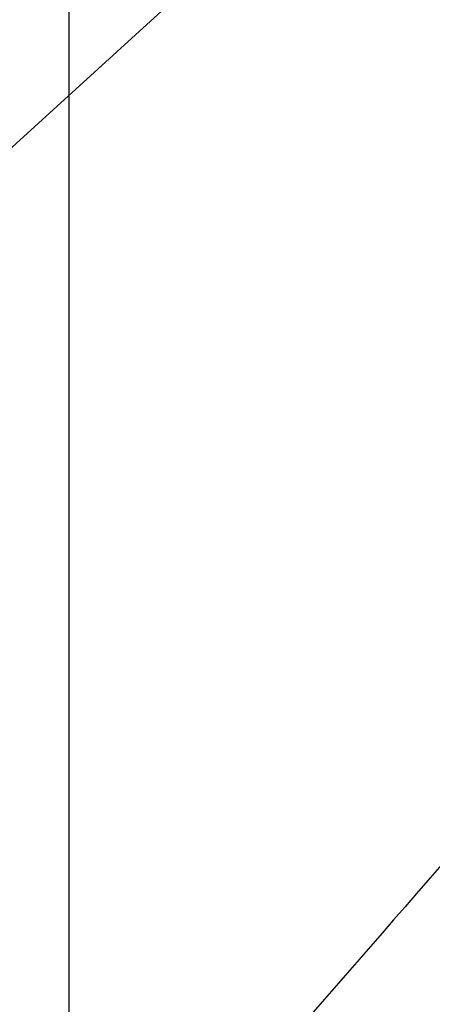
# Model space of a CAD drawing. Header units: millimetres. Extents: x -203 to 203, y 78 to 485.
# Tile 160 of 256: x -4.6571 to -4.5923, y 204.2658 to 204.4209. Entities that reach past the tile are written whole.
import ezdxf

# ---------------------------------------------------------------- set-up
doc = ezdxf.new("R2010")
doc.units = ezdxf.units.MM
doc.layers.add('Layer 01', color=18, linetype='Continuous', true_color=0x000000)

# ---------------------------------------------------------------- blocks, each defined once
blk = doc.blocks.new('10CP311BZ')
at = {"layer": 'Layer 01'}
for p, q in [((-3.22496, 1.62245, 8.9632), (-3.22496, 10.51387, 8.9632)), ((-2.35445, 7.34382, 9.35078), (-3.38505, 8.28532, 9.35078))]:
    blk.add_line(p, q, dxfattribs=at)
at = {"layer": 'Layer 01', "extrusion": (-0.572061, 0.707107, 0.415627)}
blk.add_rational_spline([(-6.42062, 9.3939, -7.66653), (-6.137, 9.76296, -7.90405), (-5.84066, 10.13287, -8.12549), (-5.53249, 10.50248, -8.33016)], [1, 0.998974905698, 0.998974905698, 1], degree=3, dxfattribs=at)
at = {"layer": 'Layer 01'}
for points in [[(-5.2438, 10.50248, -7.9328), (-5.69223, 9.94819, -7.607), (-6.14066, 9.3939, -7.2812)], [(-6.14066, 9.3939, -7.2812), (-5.69223, 8.83961, -7.607), (-5.2438, 8.28532, -7.9328)], [(-4.5, 8.525), (-4.77063, 8.68125), (-5.04127, 8.8375)], [(-2.20181, 7.17674, 9.41873), (-2.70818, 7.73103, 9.19328), (-3.21455, 8.28532, 8.96783)]]:
    blk.add_open_spline(points, degree=2, dxfattribs=at)
at = {"layer": 'Layer 01', "extrusion": (-0.572061, -0.707107, 0.415627)}
blk.add_rational_spline([(-5.53249, 8.28532, -8.33016), (-5.84066, 8.65493, -8.12549), (-6.137, 9.02484, -7.90405), (-6.42062, 9.3939, -7.66653)], [1, 0.998974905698, 0.998974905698, 1], degree=3, dxfattribs=at)
blk = doc.blocks.new('CT311ABINT')
at = {"layer": 'Layer 01', "extrusion": (-0.163786, -0.984093, 0.068814), "rotation": 0.6561814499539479}
blk.add_blockref('10CP311BZ', (-41.932, 85.8147, -246.62398), dxfattribs=at)

msp = doc.modelspace()

# ---------------------------------------------------------------- block references
at = {"layer": 'Layer 01', "extrusion": (0, -1, 0)}
msp.add_blockref('CT311ABINT', (0, -17.71698, -281.71698), dxfattribs=at)

doc.saveas('drawing.dxf')
